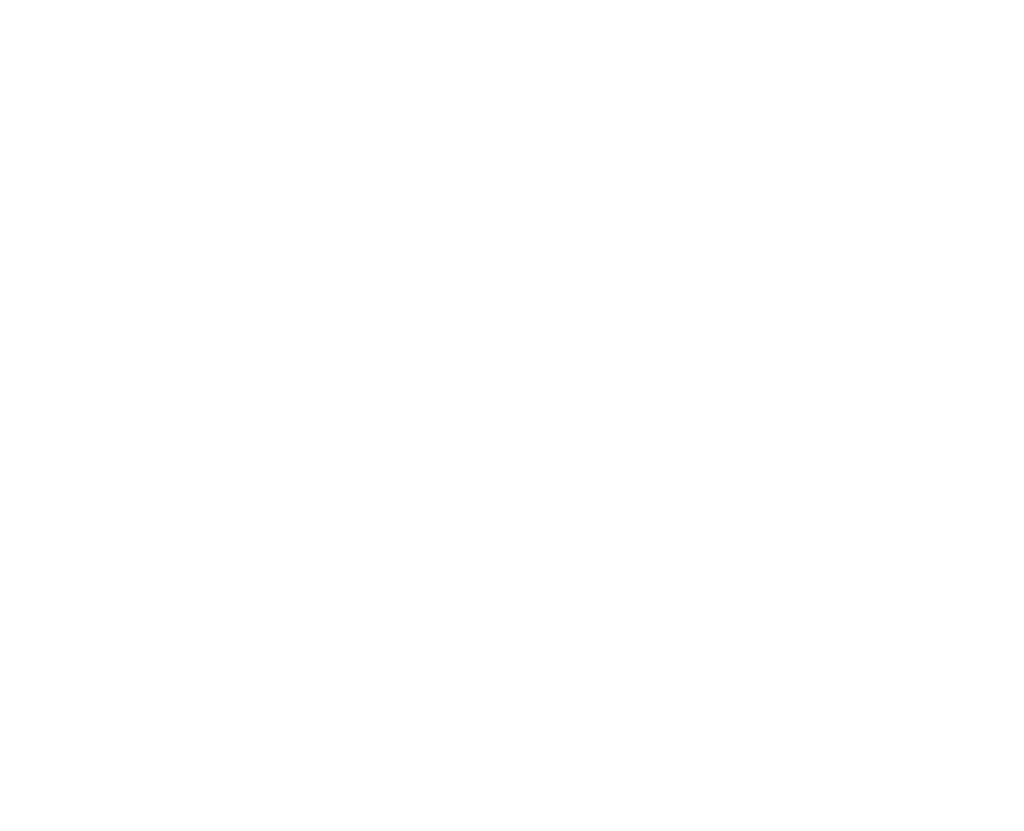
# Model space of a CAD drawing. Header units: centimetres. Extents: x 74437 to 92332, y -37016 to -3432.
# Tile 3 of 68: x 78687 to 80290, y -35813 to -34524. Entities that reach past the tile are written whole.
import ezdxf

# ---------------------------------------------------------------- set-up
doc = ezdxf.new("R2010")
doc.units = ezdxf.units.CM
doc.header["$LTSCALE"] = 0.02
doc.layers.add('ei30', color=8, linetype='Continuous', lineweight=13)
doc.styles.get("Standard").update_dxf_attribs({"font": 'arial.ttf', "height": 12})

msp = doc.modelspace()

# ---------------------------------------------------------------- texts
at = {"layer": 'ei30', "char_height": 16, "attachment_point": 1}
for s, insert, width in [('\\pi217.64;EI15', (76181, -34523.5), 260.963), ('\\pi217.64;EI15', (76459.4, -34528.6), 260.963), ('\\pi46.424;WYKONAĆ PRZEPONĘ POZIOMĄ METODĄ INIEKCJI \\P\\pi439.44;CIŚNIENIOWEJ', (77365.6, -34824), 598.031), ('\\pi217.64;EI15', (75312.4, -35452.5), 260.963), ('\\pi217.64;EI15', (75485.2, -35452.1), 260.963), ('\\pi244.27;WYKONAĆ PRZEPONĘ POZIOMĄ \\P\\pi240.04;METODĄ INIEKCJI CIŚNIENIOWEJ \\P\\pi341.98;NA PODANYM ODCINKU', (77347.8, -35578.8), 598.031), ('\\pi217.64;EI15', (75270, -35679.1), 260.963), ('\\pi217.64;EI15', (75268.5, -35796.8), 260.963)]:
    msp.add_mtext(s, dxfattribs=dict(at, insert=insert, width=width))

doc.saveas('drawing.dxf')
